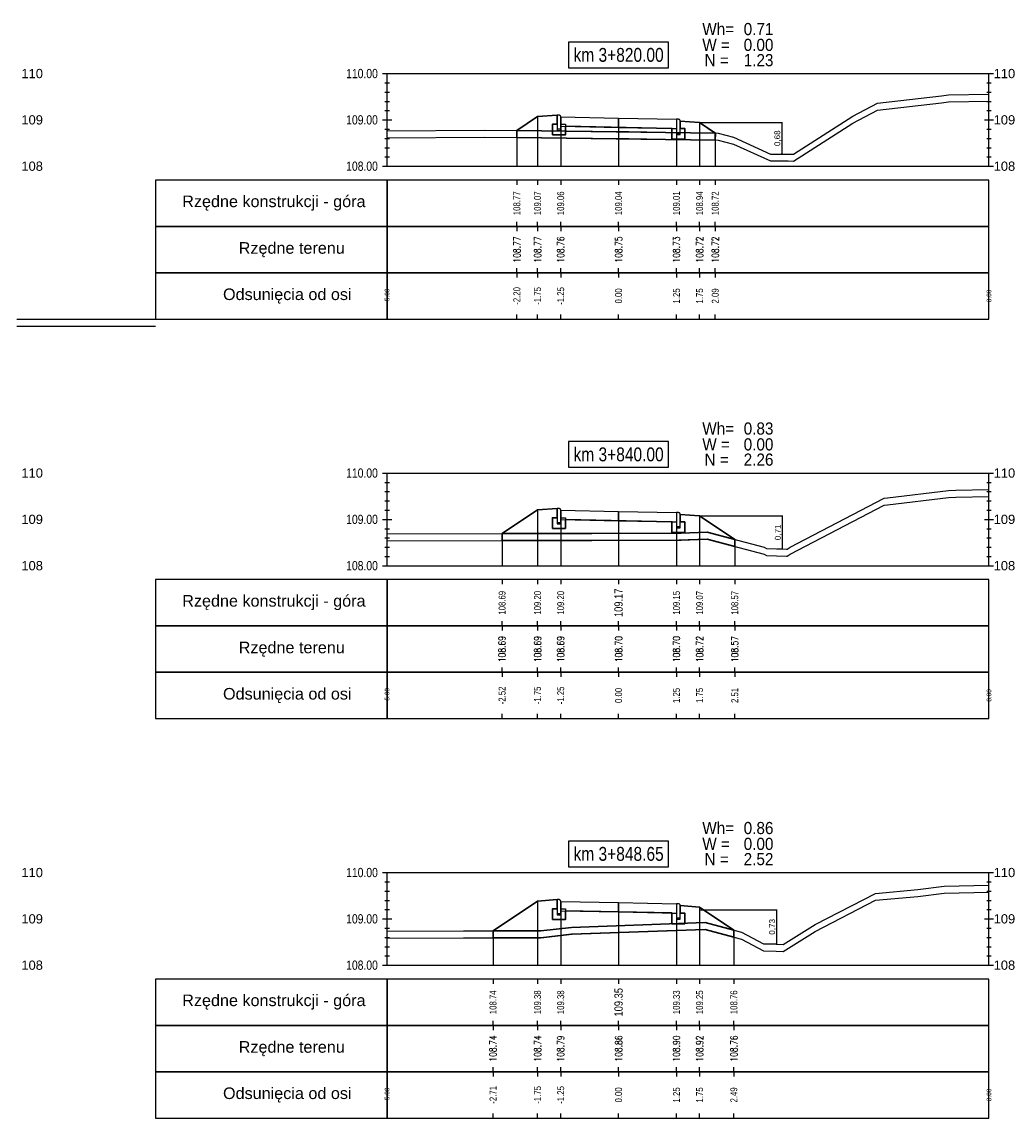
# Model space of a CAD drawing. Extents: x 7537626 to 7538805, y 5722894 to 5725486.
# Tile 103 of 105: x 7538784 to 7538805, y 5725387 to 5725410. Entities that reach past the tile are written whole.
import ezdxf

# ---------------------------------------------------------------- set-up
doc = ezdxf.new("R2010")
doc.units = 0
doc.header["$PDMODE"] = 35
doc.header["$PDSIZE"] = 0.3
for name, color, linetype in [('C-DROGI-PROFILE', 7, 'Continuous'), ('C-DROGI-PROFILE-ETYKIETY', 7, 'Continuous'), ('C-DROGI-PRZEKROJE-ETYKIETY', 7, 'Continuous'), ('C-POPRZECZKA-przekrój', 2, 'Continuous'), ('C-POPRZECZKA-widok', 1, 'Continuous')]:
    doc.layers.add(name, color=color, linetype=linetype)
for name, color, linetype, true_color in [('C-humus', 7, 'Continuous', 0x003df5), ('C-Teren', 7, 'Continuous', 0x008521), ('poprzeczki', 7, 'Continuous', 0x0000d6)]:
    doc.layers.add(name, color=color, linetype=linetype, true_color=true_color)
doc.layers.add('D-1.pow. hum.', color=7, linetype='Continuous', lineweight=30, plot=False)
doc.layers.add('D-3.nasyp', color=4, linetype='Continuous', lineweight=30, plot=False)
doc.layers.add('D-roboty-ziemne-opis', color=2, linetype='Continuous', lineweight=30)
doc.styles.add('2mm08', font='arial.ttf', dxfattribs={"width": 0.8})
doc.styles.add('opis_50', font='arial.ttf', dxfattribs={"height": 0.125})
doc.styles.get("Standard").update_dxf_attribs({"font": 'arial.ttf'})
doc.dimstyles.new('OPIS_50', dxfattribs={"dimscale": 0.5, "dimtxt": 0.125, "dimasz": 0.25, "dimexe": 0.1, "dimexo": 0.15, "dimgap": 0.1, "dimtad": 1, "dimzin": 0, "dimtxsty": 'opis_50', "dimblk": 'ARCHTICK', "dimcen": 0.15, "dimdle": 0.1, "dimaunit": 2, "dimadec": 4, "dimazin": 0, "dimtfac": 1, "dimtmove": 0, "dimatfit": 3, "dimfxl": 1, "dimarcsym": 0})

# ---------------------------------------------------------------- blocks, each defined once
blk = doc.blocks.new('_ArchTick')
at = {"color": 0, "linetype": 'ByBlock', "const_width": 0.15}
blk.add_lwpolyline([(-0.5, -0.5), (0.5, 0.5)], dxfattribs=at)
blk = doc.blocks.new('*D187')
at = {"layer": 'Defpoints', "color": 0, "transparency": 16777216}
for p in [(7538798.675, 5725408.284), (7538800.204, 5725407.603), (7538800.449, 5725407.603)]:
    blk.add_point(p, dxfattribs=at)
at = {"layer": 'poprzeczki', "color": 0, "lineweight": -2, "transparency": 16777216}
for p, q in [((7538798.69, 5725408.284), (7538800.459, 5725408.284)), ((7538800.449, 5725408.294), (7538800.449, 5725407.593)), ((7538800.219, 5725407.603), (7538800.459, 5725407.603))]:
    blk.add_line(p, q, dxfattribs=at)
at = {"layer": 'poprzeczki', "color": 0, "lineweight": -2, "transparency": 16777216, "xscale": 0.025, "yscale": 0.025, "zscale": 0.025}
for p, rotation in [((7538800.449, 5725408.284), 90), ((7538800.449, 5725407.603), 270)]:
    blk.add_blockref('_ArchTick', p, dxfattribs=dict(at, rotation=rotation))
at = {"layer": 'poprzeczki', "color": 0, "transparency": 16777216, "insert": (7538800.364, 5725407.943), "char_height": 0.125, "attachment_point": 5, "rotation": 90, "style": 'opis_50'}
blk.add_mtext('0,68', dxfattribs=at)
blk = doc.blocks.new('*D188')
at = {"layer": 'Defpoints', "color": 0, "transparency": 16777216}
for p in [(7538798.675, 5725399.791), (7538800.338, 5725399.079), (7538800.459, 5725399.079)]:
    blk.add_point(p, dxfattribs=at)
at = {"layer": 'poprzeczki', "color": 0, "lineweight": -2, "transparency": 16777216}
for p, q in [((7538798.69, 5725399.791), (7538800.469, 5725399.791)), ((7538800.459, 5725399.801), (7538800.459, 5725399.069)), ((7538800.353, 5725399.079), (7538800.469, 5725399.079))]:
    blk.add_line(p, q, dxfattribs=at)
at = {"layer": 'poprzeczki', "color": 0, "lineweight": -2, "transparency": 16777216, "xscale": 0.025, "yscale": 0.025, "zscale": 0.025}
for p, rotation in [((7538800.459, 5725399.791), 90), ((7538800.459, 5725399.079), 270)]:
    blk.add_blockref('_ArchTick', p, dxfattribs=dict(at, rotation=rotation))
at = {"layer": 'poprzeczki', "color": 0, "transparency": 16777216, "insert": (7538800.374, 5725399.435), "char_height": 0.125, "attachment_point": 5, "rotation": 90, "style": 'opis_50'}
blk.add_mtext('0,71', dxfattribs=at)
blk = doc.blocks.new('*D189')
at = {"layer": 'Defpoints', "color": 0, "transparency": 16777216}
for p in [(7538798.675, 5725391.285), (7538800.056, 5725390.551), (7538800.336, 5725390.551)]:
    blk.add_point(p, dxfattribs=at)
at = {"layer": 'poprzeczki', "color": 0, "lineweight": -2, "transparency": 16777216}
for p, q in [((7538798.69, 5725391.285), (7538800.346, 5725391.285)), ((7538800.336, 5725391.295), (7538800.336, 5725390.541)), ((7538800.071, 5725390.551), (7538800.346, 5725390.551))]:
    blk.add_line(p, q, dxfattribs=at)
at = {"layer": 'poprzeczki', "color": 0, "lineweight": -2, "transparency": 16777216, "xscale": 0.025, "yscale": 0.025, "zscale": 0.025}
for p, rotation in [((7538800.336, 5725391.285), 90), ((7538800.336, 5725390.551), 270)]:
    blk.add_blockref('_ArchTick', p, dxfattribs=dict(at, rotation=rotation))
at = {"layer": 'poprzeczki', "color": 0, "transparency": 16777216, "insert": (7538800.251, 5725390.918), "char_height": 0.125, "attachment_point": 5, "rotation": 90, "style": 'opis_50'}
blk.add_mtext('0,73', dxfattribs=at)

msp = doc.modelspace()

# ---------------------------------------------------------------- linework, layer by layer
at = {"layer": 'C-DROGI-PROFILE', "color": 7, "linetype": 'Continuous', "lineweight": -3}
for p, q in [((7538794.728, 5725407.039), (7538794.728, 5725406.939)), ((7538795.175, 5725407.039), (7538795.175, 5725406.939)), ((7538795.675, 5725407.039), (7538795.675, 5725406.939)), ((7538796.925, 5725407.039), (7538796.925, 5725406.939)), ((7538798.175, 5725407.039), (7538798.175, 5725406.939)), ((7538798.675, 5725407.039), (7538798.675, 5725406.939)), ((7538799.013, 5725407.039), (7538799.013, 5725406.939)), ((7538794.728, 5725406.039), (7538794.728, 5725406.139)), ((7538795.175, 5725406.039), (7538795.175, 5725406.139)), ((7538795.675, 5725406.039), (7538795.675, 5725406.139)), ((7538796.925, 5725406.039), (7538796.925, 5725406.139)), ((7538798.175, 5725406.039), (7538798.175, 5725406.139)), ((7538798.675, 5725406.039), (7538798.675, 5725406.139)), ((7538799.013, 5725406.039), (7538799.013, 5725406.139)), ((7538794.728, 5725406.039), (7538794.728, 5725405.939)), ((7538795.175, 5725406.039), (7538795.175, 5725405.939)), ((7538795.675, 5725406.039), (7538795.675, 5725405.939)), ((7538796.925, 5725406.039), (7538796.925, 5725405.939)), ((7538798.175, 5725406.039), (7538798.175, 5725405.939)), ((7538798.675, 5725406.039), (7538798.675, 5725405.939)), ((7538799.013, 5725406.039), (7538799.013, 5725405.939)), ((7538794.728, 5725405.039), (7538794.728, 5725405.139)), ((7538794.728, 5725405.039), (7538794.728, 5725404.939)), ((7538795.175, 5725405.039), (7538795.175, 5725405.139)), ((7538795.175, 5725405.039), (7538795.175, 5725404.939)), ((7538795.675, 5725405.039), (7538795.675, 5725405.139)), ((7538795.675, 5725405.039), (7538795.675, 5725404.939)), ((7538796.925, 5725405.039), (7538796.925, 5725405.139)), ((7538796.925, 5725405.039), (7538796.925, 5725404.939)), ((7538798.175, 5725405.039), (7538798.175, 5725405.139)), ((7538798.175, 5725405.039), (7538798.175, 5725404.939)), ((7538798.675, 5725405.039), (7538798.675, 5725405.139)), ((7538798.675, 5725405.039), (7538798.675, 5725404.939)), ((7538799.013, 5725405.039), (7538799.013, 5725405.139)), ((7538799.013, 5725405.039), (7538799.013, 5725404.939)), ((7538794.728, 5725404.039), (7538794.728, 5725404.139)), ((7538795.175, 5725404.039), (7538795.175, 5725404.139)), ((7538795.675, 5725404.039), (7538795.675, 5725404.139)), ((7538796.925, 5725404.039), (7538796.925, 5725404.139)), ((7538798.175, 5725404.039), (7538798.175, 5725404.139)), ((7538798.675, 5725404.039), (7538798.675, 5725404.139)), ((7538799.013, 5725404.039), (7538799.013, 5725404.139)), ((7538794.409, 5725398.414), (7538794.409, 5725398.314)), ((7538795.175, 5725398.414), (7538795.175, 5725398.314)), ((7538795.675, 5725398.414), (7538795.675, 5725398.314)), ((7538796.925, 5725398.414), (7538796.925, 5725398.314)), ((7538798.175, 5725398.414), (7538798.175, 5725398.314)), ((7538798.675, 5725398.414), (7538798.675, 5725398.314)), ((7538799.435, 5725398.414), (7538799.435, 5725398.314)), ((7538794.409, 5725397.414), (7538794.409, 5725397.514)), ((7538794.409, 5725397.414), (7538794.409, 5725397.314)), ((7538795.175, 5725397.414), (7538795.175, 5725397.514)), ((7538795.175, 5725397.414), (7538795.175, 5725397.314)), ((7538795.675, 5725397.414), (7538795.675, 5725397.514)), ((7538795.675, 5725397.414), (7538795.675, 5725397.314)), ((7538796.925, 5725397.414), (7538796.925, 5725397.514)), ((7538796.925, 5725397.414), (7538796.925, 5725397.314)), ((7538798.175, 5725397.414), (7538798.175, 5725397.514)), ((7538798.175, 5725397.414), (7538798.175, 5725397.314)), ((7538798.675, 5725397.414), (7538798.675, 5725397.514)), ((7538798.675, 5725397.414), (7538798.675, 5725397.314)), ((7538799.435, 5725397.414), (7538799.435, 5725397.514)), ((7538799.435, 5725397.414), (7538799.435, 5725397.314)), ((7538794.409, 5725396.414), (7538794.409, 5725396.514)), ((7538795.175, 5725396.414), (7538795.175, 5725396.514)), ((7538795.675, 5725396.414), (7538795.675, 5725396.514)), ((7538796.925, 5725396.414), (7538796.925, 5725396.514)), ((7538798.175, 5725396.414), (7538798.175, 5725396.514)), ((7538798.675, 5725396.414), (7538798.675, 5725396.514)), ((7538799.435, 5725396.414), (7538799.435, 5725396.514)), ((7538794.409, 5725396.414), (7538794.409, 5725396.314)), ((7538795.175, 5725396.414), (7538795.175, 5725396.314)), ((7538795.675, 5725396.414), (7538795.675, 5725396.314)), ((7538796.925, 5725396.414), (7538796.925, 5725396.314)), ((7538798.175, 5725396.414), (7538798.175, 5725396.314)), ((7538798.675, 5725396.414), (7538798.675, 5725396.314)), ((7538799.435, 5725396.414), (7538799.435, 5725396.314)), ((7538794.409, 5725395.414), (7538794.409, 5725395.514)), ((7538795.175, 5725395.414), (7538795.175, 5725395.514)), ((7538795.675, 5725395.414), (7538795.675, 5725395.514)), ((7538796.925, 5725395.414), (7538796.925, 5725395.514)), ((7538798.175, 5725395.414), (7538798.175, 5725395.514)), ((7538798.675, 5725395.414), (7538798.675, 5725395.514)), ((7538799.435, 5725395.414), (7538799.435, 5725395.514)), ((7538794.213, 5725389.789), (7538794.213, 5725389.689)), ((7538795.175, 5725389.789), (7538795.175, 5725389.689)), ((7538795.675, 5725389.789), (7538795.675, 5725389.689)), ((7538796.925, 5725389.789), (7538796.925, 5725389.689)), ((7538798.175, 5725389.789), (7538798.175, 5725389.689)), ((7538798.675, 5725389.789), (7538798.675, 5725389.689)), ((7538799.415, 5725389.789), (7538799.415, 5725389.689)), ((7538794.213, 5725388.789), (7538794.213, 5725388.889)), ((7538795.175, 5725388.789), (7538795.175, 5725388.889)), ((7538795.675, 5725388.789), (7538795.675, 5725388.889)), ((7538796.925, 5725388.789), (7538796.925, 5725388.889)), ((7538798.175, 5725388.789), (7538798.175, 5725388.889)), ((7538798.675, 5725388.789), (7538798.675, 5725388.889)), ((7538799.415, 5725388.789), (7538799.415, 5725388.889)), ((7538794.213, 5725388.789), (7538794.213, 5725388.689)), ((7538795.175, 5725388.789), (7538795.175, 5725388.689)), ((7538795.675, 5725388.789), (7538795.675, 5725388.689)), ((7538796.925, 5725388.789), (7538796.925, 5725388.689)), ((7538798.175, 5725388.789), (7538798.175, 5725388.689)), ((7538798.675, 5725388.789), (7538798.675, 5725388.689)), ((7538799.415, 5725388.789), (7538799.415, 5725388.689)), ((7538794.213, 5725387.789), (7538794.213, 5725387.889)), ((7538794.213, 5725387.789), (7538794.213, 5725387.689)), ((7538795.175, 5725387.789), (7538795.175, 5725387.889)), ((7538795.175, 5725387.789), (7538795.175, 5725387.689)), ((7538795.675, 5725387.789), (7538795.675, 5725387.889)), ((7538795.675, 5725387.789), (7538795.675, 5725387.689)), ((7538796.925, 5725387.789), (7538796.925, 5725387.889)), ((7538796.925, 5725387.789), (7538796.925, 5725387.689)), ((7538798.175, 5725387.789), (7538798.175, 5725387.889)), ((7538798.175, 5725387.789), (7538798.175, 5725387.689)), ((7538798.675, 5725387.789), (7538798.675, 5725387.889)), ((7538798.675, 5725387.789), (7538798.675, 5725387.689)), ((7538799.415, 5725387.789), (7538799.415, 5725387.889)), ((7538799.415, 5725387.789), (7538799.415, 5725387.689)), ((7538794.213, 5725386.789), (7538794.213, 5725386.889)), ((7538795.175, 5725386.789), (7538795.175, 5725386.889)), ((7538795.675, 5725386.789), (7538795.675, 5725386.889)), ((7538796.925, 5725386.789), (7538796.925, 5725386.889)), ((7538798.175, 5725386.789), (7538798.175, 5725386.889)), ((7538798.675, 5725386.789), (7538798.675, 5725386.889)), ((7538799.415, 5725386.789), (7538799.415, 5725386.889))]:
    msp.add_line(p, q, dxfattribs=at)
at = {"layer": 'C-DROGI-PROFILE', "color": 1, "linetype": 'Continuous', "lineweight": -3}
for points in [[(7538791.925, 5725406.039), (7538791.925, 5725407.039), (7538786.925, 5725407.039), (7538786.925, 5725406.039)], [(7538791.925, 5725406.039), (7538804.925, 5725406.039), (7538804.925, 5725407.039), (7538791.925, 5725407.039)], [(7538791.925, 5725405.039), (7538791.925, 5725406.039), (7538786.925, 5725406.039), (7538786.925, 5725405.039)], [(7538791.925, 5725405.039), (7538804.925, 5725405.039), (7538804.925, 5725406.039), (7538791.925, 5725406.039)], [(7538791.925, 5725404.039), (7538791.925, 5725405.039), (7538786.925, 5725405.039), (7538786.925, 5725404.039)], [(7538791.925, 5725404.039), (7538804.925, 5725404.039), (7538804.925, 5725405.039), (7538791.925, 5725405.039)], [(7538791.925, 5725397.414), (7538791.925, 5725398.414), (7538786.925, 5725398.414), (7538786.925, 5725397.414)], [(7538791.925, 5725397.414), (7538804.925, 5725397.414), (7538804.925, 5725398.414), (7538791.925, 5725398.414)], [(7538791.925, 5725396.414), (7538791.925, 5725397.414), (7538786.925, 5725397.414), (7538786.925, 5725396.414)], [(7538791.925, 5725396.414), (7538804.925, 5725396.414), (7538804.925, 5725397.414), (7538791.925, 5725397.414)], [(7538791.925, 5725395.414), (7538791.925, 5725396.414), (7538786.925, 5725396.414), (7538786.925, 5725395.414)], [(7538791.925, 5725395.414), (7538804.925, 5725395.414), (7538804.925, 5725396.414), (7538791.925, 5725396.414)], [(7538791.925, 5725388.789), (7538791.925, 5725389.789), (7538786.925, 5725389.789), (7538786.925, 5725388.789)], [(7538791.925, 5725388.789), (7538804.925, 5725388.789), (7538804.925, 5725389.789), (7538791.925, 5725389.789)], [(7538791.925, 5725387.789), (7538791.925, 5725388.789), (7538786.925, 5725388.789), (7538786.925, 5725387.789)], [(7538791.925, 5725387.789), (7538804.925, 5725387.789), (7538804.925, 5725388.789), (7538791.925, 5725388.789)], [(7538791.925, 5725386.789), (7538791.925, 5725387.789), (7538786.925, 5725387.789), (7538786.925, 5725386.789)], [(7538791.925, 5725386.789), (7538804.925, 5725386.789), (7538804.925, 5725387.789), (7538791.925, 5725387.789)]]:
    msp.add_3dface(points, dxfattribs=at)
at = {"layer": 'C-DROGI-PRZEKROJE-ETYKIETY', "color": 1, "linetype": 'Continuous', "lineweight": -3}
for p, q in [((7538795.175, 5725408.41), (7538795.175, 5725407.339)), ((7538795.675, 5725408.404), (7538795.675, 5725407.339)), ((7538796.925, 5725408.379), (7538796.925, 5725407.339)), ((7538798.175, 5725408.354), (7538798.175, 5725407.339)), ((7538798.675, 5725408.28), (7538798.675, 5725407.339)), ((7538794.728, 5725408.112), (7538794.728, 5725407.339)), ((7538799.013, 5725408.055), (7538799.013, 5725407.339)), ((7538795.175, 5725399.918), (7538795.175, 5725398.714)), ((7538795.675, 5725399.911), (7538795.675, 5725398.714)), ((7538796.925, 5725399.886), (7538796.925, 5725398.714)), ((7538798.175, 5725399.861), (7538798.175, 5725398.714)), ((7538798.675, 5725399.788), (7538798.675, 5725398.714)), ((7538794.409, 5725399.407), (7538794.409, 5725398.714)), ((7538799.435, 5725399.281), (7538799.435, 5725398.714)), ((7538795.175, 5725391.472), (7538795.175, 5725390.089)), ((7538795.675, 5725391.465), (7538795.675, 5725390.089)), ((7538796.925, 5725391.44), (7538796.925, 5725390.089)), ((7538798.175, 5725391.415), (7538798.175, 5725390.089)), ((7538798.675, 5725391.342), (7538798.675, 5725390.089)), ((7538794.213, 5725390.83), (7538794.213, 5725390.089)), ((7538799.415, 5725390.848), (7538799.415, 5725390.089))]:
    msp.add_line(p, q, dxfattribs=at)
at = {"layer": 'C-humus'}
for p, q in [((7538804.052, 5725408.729), (7538804.925, 5725408.742)), ((7538801.982, 5725408.271), (7538802.514, 5725408.549)), ((7538802.514, 5725408.549), (7538803.899, 5725408.71)), ((7538803.899, 5725408.71), (7538804.052, 5725408.729)), ((7538800.706, 5725407.45), (7538801.982, 5725408.271)), ((7538791.925, 5725407.954), (7538794.023, 5725407.969)), ((7538794.023, 5725407.969), (7538797.144, 5725407.939)), ((7538797.144, 5725407.939), (7538799.076, 5725407.904)), ((7538799.076, 5725407.904), (7538799.408, 5725407.817)), ((7538799.408, 5725407.817), (7538800.204, 5725407.453)), ((7538800.204, 5725407.453), (7538800.587, 5725407.453)), ((7538800.587, 5725407.453), (7538800.706, 5725407.45)), ((7538800.633, 5725398.963), (7538802.664, 5725400.022)), ((7538802.664, 5725400.022), (7538802.735, 5725400.029)), ((7538802.735, 5725400.029), (7538804.047, 5725400.19)), ((7538804.047, 5725400.19), (7538804.21, 5725400.194)), ((7538804.21, 5725400.194), (7538804.925, 5725400.208)), ((7538796.35, 5725399.259), (7538798.274, 5725399.269)), ((7538798.274, 5725399.269), (7538798.836, 5725399.29)), ((7538798.836, 5725399.29), (7538800.07, 5725398.962)), ((7538791.925, 5725399.253), (7538796.35, 5725399.259)), ((7538800.07, 5725398.962), (7538800.121, 5725398.935)), ((7538800.121, 5725398.935), (7538800.554, 5725398.924)), ((7538800.554, 5725398.924), (7538800.568, 5725398.923)), ((7538800.568, 5725398.923), (7538800.633, 5725398.963)), ((7538801.171, 5725390.816), (7538802.472, 5725391.491)), ((7538802.472, 5725391.491), (7538803.387, 5725391.576)), ((7538803.387, 5725391.576), (7538803.959, 5725391.646)), ((7538803.959, 5725391.646), (7538804.925, 5725391.665)), ((7538795.243, 5725390.679), (7538795.906, 5725390.757)), ((7538795.906, 5725390.757), (7538798.798, 5725390.863)), ((7538798.798, 5725390.863), (7538799.58, 5725390.654)), ((7538800.479, 5725390.383), (7538801.171, 5725390.816)), ((7538791.925, 5725390.674), (7538793.576, 5725390.681)), ((7538793.576, 5725390.681), (7538795.243, 5725390.679)), ((7538799.58, 5725390.654), (7538800.056, 5725390.401)), ((7538800.056, 5725390.401), (7538800.331, 5725390.394)), ((7538800.331, 5725390.394), (7538800.479, 5725390.383))]:
    msp.add_line(p, q, dxfattribs=at)
msp.add_lwpolyline([(7538783.925, 5725403.889), (7538786.925, 5725403.889)], dxfattribs=at)
at = {"layer": 'C-POPRZECZKA-przekrój', "color": 2, "linetype": 'Continuous', "lineweight": -3}
for p, q in [((7538794.728, 5725408.112), (7538795.175, 5725408.41)), ((7538795.175, 5725408.41), (7538795.595, 5725408.444)), ((7538795.635, 5725408.444), (7538795.595, 5725408.444)), ((7538795.595, 5725408.444), (7538795.595, 5725408.114)), ((7538795.641, 5725408.443), (7538795.635, 5725408.444)), ((7538795.649, 5725408.441), (7538795.641, 5725408.443)), ((7538795.658, 5725408.437), (7538795.649, 5725408.441)), ((7538795.664, 5725408.432), (7538795.658, 5725408.437)), ((7538795.668, 5725408.427), (7538795.664, 5725408.432)), ((7538795.672, 5725408.419), (7538795.668, 5725408.427)), ((7538795.675, 5725408.411), (7538795.672, 5725408.419)), ((7538795.675, 5725408.404), (7538795.675, 5725408.411)), ((7538795.675, 5725408.404), (7538796.925, 5725408.379)), ((7538795.675, 5725408.404), (7538795.676, 5725408.204)), ((7538795.675, 5725408.114), (7538795.675, 5725408.404)), ((7538795.675, 5725408.404), (7538795.675, 5725408.244)), ((7538796.925, 5725408.179), (7538796.925, 5725408.379)), ((7538796.925, 5725408.379), (7538798.175, 5725408.354)), ((7538798.175, 5725408.354), (7538798.174, 5725408.154)), ((7538798.215, 5725408.354), (7538798.175, 5725408.354)), ((7538798.175, 5725408.354), (7538798.175, 5725408.024)), ((7538798.221, 5725408.353), (7538798.215, 5725408.354)), ((7538798.229, 5725408.351), (7538798.221, 5725408.353)), ((7538798.238, 5725408.347), (7538798.229, 5725408.351)), ((7538798.244, 5725408.342), (7538798.238, 5725408.347)), ((7538798.248, 5725408.337), (7538798.244, 5725408.342)), ((7538798.252, 5725408.329), (7538798.248, 5725408.337)), ((7538798.255, 5725408.321), (7538798.252, 5725408.329)), ((7538798.255, 5725408.314), (7538798.255, 5725408.321)), ((7538798.255, 5725408.024), (7538798.255, 5725408.314)), ((7538798.255, 5725408.314), (7538798.255, 5725408.154)), ((7538798.255, 5725408.314), (7538798.675, 5725408.28)), ((7538798.675, 5725408.28), (7538799.013, 5725408.055)), ((7538795.495, 5725408.014), (7538795.495, 5725408.244)), ((7538795.495, 5725408.244), (7538795.595, 5725408.244)), ((7538795.595, 5725408.244), (7538795.595, 5725408.144)), ((7538795.595, 5725408.144), (7538795.675, 5725408.144)), ((7538795.595, 5725408.114), (7538795.675, 5725408.114)), ((7538795.675, 5725408.244), (7538795.775, 5725408.244)), ((7538795.676, 5725408.204), (7538796.925, 5725408.179)), ((7538795.775, 5725408.244), (7538795.775, 5725408.014)), ((7538796.925, 5725408.179), (7538798.174, 5725408.154)), ((7538798.075, 5725407.924), (7538798.075, 5725408.154)), ((7538798.075, 5725408.154), (7538798.175, 5725408.154)), ((7538798.175, 5725408.154), (7538798.175, 5725408.054)), ((7538798.175, 5725408.054), (7538798.255, 5725408.054)), ((7538798.175, 5725408.024), (7538798.255, 5725408.024)), ((7538798.255, 5725408.154), (7538798.355, 5725408.154)), ((7538798.355, 5725408.154), (7538798.355, 5725407.924)), ((7538795.775, 5725408.014), (7538795.495, 5725408.014)), ((7538798.355, 5725407.924), (7538798.075, 5725407.924)), ((7538794.409, 5725399.407), (7538795.175, 5725399.918)), ((7538795.175, 5725399.918), (7538795.595, 5725399.951)), ((7538795.495, 5725399.521), (7538795.495, 5725399.751)), ((7538795.495, 5725399.751), (7538795.595, 5725399.751)), ((7538795.635, 5725399.951), (7538795.595, 5725399.951)), ((7538795.595, 5725399.951), (7538795.595, 5725399.621)), ((7538795.595, 5725399.751), (7538795.595, 5725399.651)), ((7538795.641, 5725399.951), (7538795.635, 5725399.951)), ((7538795.649, 5725399.949), (7538795.641, 5725399.951)), ((7538795.658, 5725399.945), (7538795.649, 5725399.949)), ((7538795.664, 5725399.94), (7538795.658, 5725399.945)), ((7538795.668, 5725399.934), (7538795.664, 5725399.94)), ((7538795.672, 5725399.927), (7538795.668, 5725399.934)), ((7538795.675, 5725399.919), (7538795.672, 5725399.927)), ((7538795.675, 5725399.911), (7538795.675, 5725399.919)), ((7538795.675, 5725399.911), (7538796.925, 5725399.886)), ((7538795.675, 5725399.911), (7538795.676, 5725399.711)), ((7538795.675, 5725399.621), (7538795.675, 5725399.911)), ((7538795.675, 5725399.911), (7538795.675, 5725399.751)), ((7538795.675, 5725399.751), (7538795.775, 5725399.751)), ((7538795.775, 5725399.751), (7538795.775, 5725399.521)), ((7538796.925, 5725399.686), (7538796.925, 5725399.886)), ((7538796.925, 5725399.886), (7538798.175, 5725399.861)), ((7538798.175, 5725399.861), (7538798.174, 5725399.661)), ((7538798.215, 5725399.861), (7538798.175, 5725399.861)), ((7538798.175, 5725399.861), (7538798.175, 5725399.531)), ((7538798.221, 5725399.861), (7538798.215, 5725399.861)), ((7538798.229, 5725399.859), (7538798.221, 5725399.861)), ((7538798.238, 5725399.855), (7538798.229, 5725399.859)), ((7538798.244, 5725399.85), (7538798.238, 5725399.855)), ((7538798.248, 5725399.844), (7538798.244, 5725399.85)), ((7538798.252, 5725399.837), (7538798.248, 5725399.844)), ((7538798.255, 5725399.829), (7538798.252, 5725399.837)), ((7538798.255, 5725399.821), (7538798.255, 5725399.829)), ((7538798.255, 5725399.531), (7538798.255, 5725399.821)), ((7538798.255, 5725399.821), (7538798.255, 5725399.661)), ((7538798.255, 5725399.821), (7538798.675, 5725399.788)), ((7538798.675, 5725399.788), (7538799.435, 5725399.281)), ((7538795.775, 5725399.521), (7538795.495, 5725399.521)), ((7538795.595, 5725399.651), (7538795.675, 5725399.651)), ((7538795.595, 5725399.621), (7538795.675, 5725399.621)), ((7538795.676, 5725399.711), (7538796.925, 5725399.686)), ((7538796.925, 5725399.686), (7538798.174, 5725399.661)), ((7538798.075, 5725399.431), (7538798.075, 5725399.661)), ((7538798.075, 5725399.661), (7538798.175, 5725399.661)), ((7538798.175, 5725399.661), (7538798.175, 5725399.561)), ((7538798.175, 5725399.561), (7538798.255, 5725399.561)), ((7538798.175, 5725399.531), (7538798.255, 5725399.531)), ((7538798.255, 5725399.661), (7538798.355, 5725399.661)), ((7538798.355, 5725399.661), (7538798.355, 5725399.431)), ((7538798.355, 5725399.431), (7538798.075, 5725399.431)), ((7538794.213, 5725390.83), (7538795.175, 5725391.472)), ((7538795.175, 5725391.472), (7538795.595, 5725391.505)), ((7538795.635, 5725391.505), (7538795.595, 5725391.505)), ((7538795.595, 5725391.505), (7538795.595, 5725391.175)), ((7538795.641, 5725391.505), (7538795.635, 5725391.505)), ((7538795.649, 5725391.503), (7538795.641, 5725391.505)), ((7538795.658, 5725391.499), (7538795.649, 5725391.503)), ((7538795.664, 5725391.494), (7538795.658, 5725391.499)), ((7538795.668, 5725391.488), (7538795.664, 5725391.494)), ((7538795.672, 5725391.481), (7538795.668, 5725391.488)), ((7538795.675, 5725391.473), (7538795.672, 5725391.481)), ((7538795.675, 5725391.465), (7538795.675, 5725391.473)), ((7538795.675, 5725391.465), (7538796.925, 5725391.44)), ((7538795.675, 5725391.465), (7538795.676, 5725391.265)), ((7538795.675, 5725391.175), (7538795.675, 5725391.465)), ((7538795.675, 5725391.465), (7538795.675, 5725391.305)), ((7538795.495, 5725391.075), (7538795.495, 5725391.305)), ((7538795.495, 5725391.305), (7538795.595, 5725391.305)), ((7538795.595, 5725391.305), (7538795.595, 5725391.205)), ((7538795.675, 5725391.305), (7538795.775, 5725391.305)), ((7538795.676, 5725391.265), (7538796.925, 5725391.24)), ((7538795.775, 5725391.305), (7538795.775, 5725391.075)), ((7538796.925, 5725391.24), (7538796.925, 5725391.44)), ((7538796.925, 5725391.44), (7538798.175, 5725391.415)), ((7538796.925, 5725391.24), (7538798.174, 5725391.215)), ((7538798.175, 5725391.415), (7538798.174, 5725391.215)), ((7538798.215, 5725391.415), (7538798.175, 5725391.415)), ((7538798.175, 5725391.415), (7538798.175, 5725391.085)), ((7538798.221, 5725391.415), (7538798.215, 5725391.415)), ((7538798.229, 5725391.413), (7538798.221, 5725391.415)), ((7538798.238, 5725391.409), (7538798.229, 5725391.413)), ((7538798.244, 5725391.404), (7538798.238, 5725391.409)), ((7538798.248, 5725391.398), (7538798.244, 5725391.404)), ((7538798.252, 5725391.391), (7538798.248, 5725391.398)), ((7538798.255, 5725391.383), (7538798.252, 5725391.391)), ((7538798.255, 5725391.375), (7538798.255, 5725391.383)), ((7538798.255, 5725391.085), (7538798.255, 5725391.375)), ((7538798.255, 5725391.375), (7538798.255, 5725391.215)), ((7538798.255, 5725391.375), (7538798.675, 5725391.342)), ((7538798.675, 5725391.342), (7538799.415, 5725390.848)), ((7538795.775, 5725391.075), (7538795.495, 5725391.075)), ((7538795.595, 5725391.205), (7538795.675, 5725391.205)), ((7538795.595, 5725391.175), (7538795.675, 5725391.175)), ((7538798.075, 5725390.985), (7538798.075, 5725391.215)), ((7538798.075, 5725391.215), (7538798.175, 5725391.215)), ((7538798.355, 5725390.985), (7538798.075, 5725390.985)), ((7538798.175, 5725391.215), (7538798.175, 5725391.115)), ((7538798.175, 5725391.115), (7538798.255, 5725391.115)), ((7538798.175, 5725391.085), (7538798.255, 5725391.085)), ((7538798.255, 5725391.215), (7538798.355, 5725391.215)), ((7538798.355, 5725391.215), (7538798.355, 5725390.985))]:
    msp.add_line(p, q, dxfattribs=at)
at = {"layer": 'C-POPRZECZKA-widok', "color": 1, "linetype": 'Continuous', "lineweight": -3}
for p, q in [((7538791.825, 5725409.339), (7538805.025, 5725409.339)), ((7538791.925, 5725407.339), (7538791.925, 5725409.339)), ((7538804.925, 5725407.339), (7538804.925, 5725409.339)), ((7538791.875, 5725409.139), (7538791.975, 5725409.139)), ((7538804.875, 5725409.139), (7538804.975, 5725409.139)), ((7538791.875, 5725408.939), (7538791.975, 5725408.939)), ((7538791.875, 5725408.739), (7538791.975, 5725408.739)), ((7538804.875, 5725408.939), (7538804.975, 5725408.939)), ((7538804.875, 5725408.739), (7538804.975, 5725408.739)), ((7538791.875, 5725408.539), (7538791.975, 5725408.539)), ((7538804.875, 5725408.539), (7538804.975, 5725408.539)), ((7538791.825, 5725408.339), (7538792.025, 5725408.339)), ((7538791.875, 5725408.339), (7538791.975, 5725408.339)), ((7538804.825, 5725408.339), (7538805.025, 5725408.339)), ((7538804.875, 5725408.339), (7538804.975, 5725408.339)), ((7538791.875, 5725408.139), (7538791.975, 5725408.139)), ((7538804.875, 5725408.139), (7538804.975, 5725408.139)), ((7538791.875, 5725407.939), (7538791.975, 5725407.939)), ((7538804.875, 5725407.939), (7538804.975, 5725407.939)), ((7538791.875, 5725407.739), (7538791.975, 5725407.739)), ((7538804.875, 5725407.739), (7538804.975, 5725407.739)), ((7538791.825, 5725407.339), (7538805.025, 5725407.339)), ((7538791.875, 5725407.539), (7538791.975, 5725407.539)), ((7538804.875, 5725407.539), (7538804.975, 5725407.539)), ((7538791.825, 5725400.714), (7538805.025, 5725400.714)), ((7538791.925, 5725398.714), (7538791.925, 5725400.714)), ((7538804.925, 5725398.714), (7538804.925, 5725400.714)), ((7538791.875, 5725400.514), (7538791.975, 5725400.514)), ((7538804.875, 5725400.514), (7538804.975, 5725400.514)), ((7538791.875, 5725400.314), (7538791.975, 5725400.314)), ((7538804.875, 5725400.314), (7538804.975, 5725400.314)), ((7538791.875, 5725400.114), (7538791.975, 5725400.114)), ((7538804.875, 5725400.114), (7538804.975, 5725400.114)), ((7538791.875, 5725399.914), (7538791.975, 5725399.914)), ((7538804.875, 5725399.914), (7538804.975, 5725399.914)), ((7538791.825, 5725399.714), (7538792.025, 5725399.714)), ((7538791.875, 5725399.714), (7538791.975, 5725399.714)), ((7538791.875, 5725399.514), (7538791.975, 5725399.514)), ((7538804.825, 5725399.714), (7538805.025, 5725399.714)), ((7538804.875, 5725399.714), (7538804.975, 5725399.714)), ((7538804.875, 5725399.514), (7538804.975, 5725399.514)), ((7538791.875, 5725399.314), (7538791.975, 5725399.314)), ((7538804.875, 5725399.314), (7538804.975, 5725399.314)), ((7538791.875, 5725399.114), (7538791.975, 5725399.114)), ((7538804.875, 5725399.114), (7538804.975, 5725399.114)), ((7538791.875, 5725398.914), (7538791.975, 5725398.914)), ((7538804.875, 5725398.914), (7538804.975, 5725398.914)), ((7538791.825, 5725398.714), (7538805.025, 5725398.714)), ((7538791.825, 5725392.089), (7538805.025, 5725392.089)), ((7538791.925, 5725390.089), (7538791.925, 5725392.089)), ((7538804.925, 5725390.089), (7538804.925, 5725392.089)), ((7538791.875, 5725391.889), (7538791.975, 5725391.889)), ((7538804.875, 5725391.889), (7538804.975, 5725391.889)), ((7538791.875, 5725391.689), (7538791.975, 5725391.689)), ((7538791.875, 5725391.489), (7538791.975, 5725391.489)), ((7538804.875, 5725391.689), (7538804.975, 5725391.689)), ((7538804.875, 5725391.489), (7538804.975, 5725391.489)), ((7538791.875, 5725391.289), (7538791.975, 5725391.289)), ((7538804.875, 5725391.289), (7538804.975, 5725391.289)), ((7538791.825, 5725391.089), (7538792.025, 5725391.089)), ((7538791.875, 5725391.089), (7538791.975, 5725391.089)), ((7538804.825, 5725391.089), (7538805.025, 5725391.089)), ((7538804.875, 5725391.089), (7538804.975, 5725391.089)), ((7538791.875, 5725390.889), (7538791.975, 5725390.889)), ((7538804.875, 5725390.889), (7538804.975, 5725390.889)), ((7538791.875, 5725390.689), (7538791.975, 5725390.689)), ((7538804.875, 5725390.689), (7538804.975, 5725390.689)), ((7538791.875, 5725390.489), (7538791.975, 5725390.489)), ((7538791.875, 5725390.289), (7538791.975, 5725390.289)), ((7538804.875, 5725390.489), (7538804.975, 5725390.489)), ((7538804.875, 5725390.289), (7538804.975, 5725390.289)), ((7538791.825, 5725390.089), (7538805.025, 5725390.089))]:
    msp.add_line(p, q, dxfattribs=at)
at = {"layer": 'C-POPRZECZKA-widok', "color": 3, "linetype": 'Continuous', "lineweight": -3}
for points in [[(7538795.845, 5725409.464), (7538798.005, 5725409.464), (7538798.005, 5725410.021), (7538795.845, 5725410.021)], [(7538795.845, 5725400.839), (7538798.005, 5725400.839), (7538798.005, 5725401.396), (7538795.845, 5725401.396)], [(7538795.844, 5725392.214), (7538798.006, 5725392.214), (7538798.006, 5725392.771), (7538795.844, 5725392.771)]]:
    msp.add_3dface(points, dxfattribs=at)
at = {"layer": 'C-Teren'}
for p, q in [((7538802.514, 5725408.699), (7538803.899, 5725408.86)), ((7538803.899, 5725408.86), (7538804.052, 5725408.879)), ((7538804.052, 5725408.879), (7538804.925, 5725408.892)), ((7538801.982, 5725408.421), (7538802.514, 5725408.699)), ((7538800.706, 5725407.6), (7538801.982, 5725408.421)), ((7538791.925, 5725408.104), (7538794.023, 5725408.119)), ((7538794.023, 5725408.119), (7538797.144, 5725408.089)), ((7538797.144, 5725408.089), (7538799.076, 5725408.054)), ((7538799.076, 5725408.054), (7538799.408, 5725407.967)), ((7538799.408, 5725407.967), (7538800.204, 5725407.603)), ((7538800.204, 5725407.603), (7538800.587, 5725407.603)), ((7538800.587, 5725407.603), (7538800.706, 5725407.6)), ((7538802.735, 5725400.179), (7538804.047, 5725400.34)), ((7538804.047, 5725400.34), (7538804.21, 5725400.344)), ((7538804.21, 5725400.344), (7538804.925, 5725400.358)), ((7538800.633, 5725399.113), (7538802.664, 5725400.172)), ((7538802.664, 5725400.172), (7538802.735, 5725400.179)), ((7538791.925, 5725399.403), (7538796.35, 5725399.409)), ((7538796.35, 5725399.409), (7538798.274, 5725399.419)), ((7538798.274, 5725399.419), (7538798.836, 5725399.44)), ((7538798.836, 5725399.44), (7538800.07, 5725399.112)), ((7538800.07, 5725399.112), (7538800.121, 5725399.085)), ((7538800.121, 5725399.085), (7538800.554, 5725399.074)), ((7538800.554, 5725399.074), (7538800.568, 5725399.073)), ((7538800.568, 5725399.073), (7538800.633, 5725399.113)), ((7538802.472, 5725391.641), (7538803.387, 5725391.726)), ((7538803.387, 5725391.726), (7538803.959, 5725391.796)), ((7538803.959, 5725391.796), (7538804.925, 5725391.815)), ((7538801.171, 5725390.966), (7538802.472, 5725391.641)), ((7538795.906, 5725390.907), (7538798.798, 5725391.013)), ((7538798.798, 5725391.013), (7538799.58, 5725390.804)), ((7538791.925, 5725390.824), (7538793.576, 5725390.831)), ((7538793.576, 5725390.831), (7538795.243, 5725390.829)), ((7538795.243, 5725390.829), (7538795.906, 5725390.907)), ((7538799.58, 5725390.804), (7538800.056, 5725390.551)), ((7538800.479, 5725390.533), (7538801.171, 5725390.966)), ((7538800.056, 5725390.551), (7538800.331, 5725390.544)), ((7538800.331, 5725390.544), (7538800.479, 5725390.533))]:
    msp.add_line(p, q, dxfattribs=at)
at = {"layer": 'C-Teren', "color": 98, "true_color": 0x006100}
msp.add_lwpolyline([(7538783.925, 5725404.039), (7538786.925, 5725404.039)], dxfattribs=at)
at = {"layer": 'D-1.pow. hum.'}
for points in [[(7538794.728, 5725408.112), (7538794.727, 5725407.962), (7538799.013, 5725407.905), (7538799.013, 5725408.055), (7538794.728, 5725408.112)], [(7538794.409, 5725399.407), (7538794.409, 5725399.257), (7538798.224, 5725399.269), (7538798.836, 5725399.29), (7538799.435, 5725399.131), (7538799.435, 5725399.281), (7538798.836, 5725399.44), (7538798.274, 5725399.419), (7538794.409, 5725399.407)], [(7538794.213, 5725390.83), (7538794.213, 5725390.68), (7538795.243, 5725390.679), (7538795.906, 5725390.757), (7538798.798, 5725390.863), (7538799.415, 5725390.698), (7538799.415, 5725390.848), (7538798.798, 5725391.013), (7538795.906, 5725390.907), (7538795.243, 5725390.829), (7538794.213, 5725390.83)]]:
    msp.add_lwpolyline(points, dxfattribs=at)
at = {"layer": 'D-3.nasyp'}
for points in [[(7538795.495, 5725408.014), (7538795.495, 5725408.244), (7538795.595, 5725408.244), (7538795.595, 5725408.444), (7538795.175, 5725408.41), (7538794.728, 5725408.112), (7538794.728, 5725407.962), (7538799.013, 5725407.905), (7538799.015, 5725408.055), (7538798.675, 5725408.28), (7538798.255, 5725408.314), (7538798.255, 5725408.169), (7538798.255, 5725408.154), (7538798.355, 5725408.154), (7538798.355, 5725407.924), (7538798.075, 5725407.929), (7538798.075, 5725408.154), (7538795.775, 5725408.202), (7538795.775, 5725408.014), (7538795.495, 5725408.014)], [(7538795.495, 5725399.521), (7538795.495, 5725399.751), (7538795.595, 5725399.751), (7538795.595, 5725399.951), (7538795.175, 5725399.918), (7538794.409, 5725399.407), (7538794.409, 5725399.257), (7538796.35, 5725399.259), (7538798.274, 5725399.269), (7538798.836, 5725399.29), (7538799.435, 5725399.131), (7538799.435, 5725399.281), (7538798.675, 5725399.788), (7538798.255, 5725399.821), (7538798.255, 5725399.661), (7538798.355, 5725399.661), (7538798.355, 5725399.431), (7538798.075, 5725399.431), (7538798.075, 5725399.663), (7538795.775, 5725399.709), (7538795.775, 5725399.521), (7538795.495, 5725399.521)], [(7538795.495, 5725391.075), (7538795.495, 5725391.305), (7538795.595, 5725391.305), (7538795.595, 5725391.505), (7538795.175, 5725391.472), (7538794.213, 5725390.83), (7538794.213, 5725390.68), (7538795.243, 5725390.679), (7538795.923, 5725390.758), (7538798.798, 5725390.863), (7538799.415, 5725390.698), (7538799.415, 5725390.848), (7538798.675, 5725391.342), (7538798.255, 5725391.375), (7538798.255, 5725391.215), (7538798.355, 5725391.215), (7538798.355, 5725390.985), (7538798.075, 5725390.985), (7538798.075, 5725391.217), (7538795.775, 5725391.263), (7538795.775, 5725391.075), (7538795.495, 5725391.075)]]:
    msp.add_lwpolyline(points, dxfattribs=at)

# ---------------------------------------------------------------- texts
at = {"layer": 'C-DROGI-PROFILE', "color": 2}
for s, p in [('Rzędne konstrukcji - góra', (7538787.5, 5725406.456)), ('Rzędne terenu', (7538788.72, 5725405.45)), ('Odsunięcia od osi', (7538788.381, 5725404.45)), ('Rzędne konstrukcji - góra', (7538787.5, 5725397.831)), ('Rzędne terenu', (7538788.72, 5725396.825)), ('Odsunięcia od osi', (7538788.381, 5725395.825)), ('Rzędne konstrukcji - góra', (7538787.5, 5725389.206)), ('Rzędne terenu', (7538788.72, 5725388.2)), ('Odsunięcia od osi', (7538788.381, 5725387.2))]:
    msp.add_text(s, height=0.25, dxfattribs=at).set_placement(p)
at = {"layer": 'C-DROGI-PROFILE-ETYKIETY', "color": 1, "linetype": 'Continuous', "lineweight": -3, "attachment_point": 5, "rotation": 90, "style": '2mm08'}
for s, insert, char_height in [('108.77', (7538794.728, 5725406.539), 0.15), ('109.07', (7538795.175, 5725406.539), 0.15), ('109.06', (7538795.675, 5725406.539), 0.15), ('109.04', (7538796.925, 5725406.539), 0.15), ('108.94', (7538798.675, 5725406.539), 0.15), ('108.72', (7538799.013, 5725406.539), 0.15), ('109.01', (7538798.175, 5725406.539), 0.15), ('{\\Fsimplex.shx|c238;108.77}', (7538794.728, 5725405.539), 0.15), ('{\\Fsimplex.shx|c238;108.77}', (7538795.175, 5725405.539), 0.15), ('{\\Fsimplex.shx|c238;108.76}', (7538795.675, 5725405.539), 0.15), ('{\\Fsimplex.shx|c238;108.75}', (7538796.925, 5725405.539), 0.15), ('{\\Fsimplex.shx|c238;108.73}', (7538798.175, 5725405.539), 0.15), ('{\\Fsimplex.shx|c238;108.72}', (7538798.675, 5725405.539), 0.15), ('{\\Fsimplex.shx|c238;108.72}', (7538799.013, 5725405.539), 0.15), ('-2.20', (7538794.728, 5725404.539), 0.15), ('-1.75', (7538795.175, 5725404.539), 0.15), ('-1.25', (7538795.675, 5725404.539), 0.15), ('0.00', (7538796.925, 5725404.539), 0.15), ('1.25', (7538798.175, 5725404.539), 0.15), ('1.75', (7538798.675, 5725404.539), 0.15), ('2.09', (7538799.013, 5725404.539), 0.15), ('108.69', (7538794.409, 5725397.914), 0.15), ('109.20', (7538795.175, 5725397.914), 0.15), ('109.20', (7538795.675, 5725397.914), 0.15), ('109.17', (7538796.925, 5725397.914), 0.18), ('109.15', (7538798.175, 5725397.914), 0.15), ('109.07', (7538798.675, 5725397.914), 0.15), ('108.57', (7538799.435, 5725397.914), 0.15), ('{\\Fsimplex.shx|c238;108.69}', (7538794.409, 5725396.914), 0.15), ('{\\Fsimplex.shx|c238;108.69}', (7538795.175, 5725396.914), 0.15), ('{\\Fsimplex.shx|c238;108.69}', (7538795.675, 5725396.914), 0.15), ('{\\Fsimplex.shx|c238;108.70}', (7538796.925, 5725396.914), 0.15), ('{\\Fsimplex.shx|c238;108.70}', (7538798.175, 5725396.914), 0.15), ('{\\Fsimplex.shx|c238;108.72}', (7538798.675, 5725396.914), 0.15), ('{\\Fsimplex.shx|c238;108.57}', (7538799.435, 5725396.914), 0.15), ('-2.52', (7538794.409, 5725395.914), 0.15), ('-1.75', (7538795.175, 5725395.914), 0.15), ('-1.25', (7538795.675, 5725395.914), 0.15), ('0.00', (7538796.925, 5725395.914), 0.15), ('1.25', (7538798.175, 5725395.914), 0.15), ('1.75', (7538798.675, 5725395.914), 0.15), ('2.51', (7538799.435, 5725395.914), 0.15), ('108.74', (7538794.213, 5725389.289), 0.15), ('109.38', (7538795.175, 5725389.289), 0.15), ('109.38', (7538795.675, 5725389.289), 0.15), ('109.35', (7538796.925, 5725389.289), 0.18), ('109.33', (7538798.175, 5725389.289), 0.15), ('109.25', (7538798.675, 5725389.289), 0.15), ('108.76', (7538799.415, 5725389.289), 0.15), ('{\\Fsimplex.shx|c238;108.74}', (7538794.213, 5725388.289), 0.15), ('{\\Fsimplex.shx|c238;108.74}', (7538795.175, 5725388.289), 0.15), ('{\\Fsimplex.shx|c238;108.79}', (7538795.675, 5725388.289), 0.15), ('{\\Fsimplex.shx|c238;108.86}', (7538796.925, 5725388.289), 0.15), ('{\\Fsimplex.shx|c238;108.90}', (7538798.175, 5725388.289), 0.15), ('{\\Fsimplex.shx|c238;108.92}', (7538798.675, 5725388.289), 0.15), ('{\\Fsimplex.shx|c238;108.76}', (7538799.415, 5725388.289), 0.15), ('-2.71', (7538794.213, 5725387.289), 0.15), ('-1.75', (7538795.175, 5725387.289), 0.15), ('-1.25', (7538795.675, 5725387.289), 0.15), ('0.00', (7538796.925, 5725387.289), 0.15), ('1.25', (7538798.175, 5725387.289), 0.15), ('1.75', (7538798.675, 5725387.289), 0.15), ('2.49', (7538799.415, 5725387.289), 0.15)]:
    msp.add_mtext(s, dxfattribs=dict(at, insert=insert, char_height=char_height))
at = {"layer": 'C-DROGI-PROFILE-ETYKIETY', "color": 7, "linetype": 'Continuous', "lineweight": -3, "char_height": 0.1, "attachment_point": 5, "rotation": 90, "style": '2mm08'}
for s, insert in [('-5.00', (7538791.925, 5725404.539)), ('8.00', (7538804.925, 5725404.539)), ('-5.00', (7538791.925, 5725395.914)), ('8.00', (7538804.925, 5725395.914)), ('-5.00', (7538791.925, 5725387.289)), ('8.00', (7538804.925, 5725387.289))]:
    msp.add_mtext(s, dxfattribs=dict(at, insert=insert))
at = {"layer": 'C-POPRZECZKA-widok', "color": 3, "linetype": 'Continuous', "lineweight": -3, "char_height": 0.3, "attachment_point": 8, "style": '2mm08'}
for s, insert in [('km 3+820.00', (7538796.925, 5725409.589)), ('km 3+840.00', (7538796.925, 5725400.964)), ('km 3+848.65', (7538796.925, 5725392.339))]:
    msp.add_mtext(s, dxfattribs=dict(at, insert=insert))
at = {"layer": 'C-POPRZECZKA-widok', "color": 1, "linetype": 'Continuous', "lineweight": -3, "char_height": 0.2, "attachment_point": 4}
for s, insert in [('110', (7538784.025, 5725409.339)), ('110', (7538805.025, 5725409.339)), ('109', (7538784.025, 5725408.339)), ('109', (7538805.025, 5725408.339)), ('108', (7538784.025, 5725407.339)), ('108', (7538805.025, 5725407.339)), ('110', (7538784.025, 5725400.714)), ('110', (7538805.025, 5725400.714)), ('109', (7538784.025, 5725399.714)), ('109', (7538805.025, 5725399.714)), ('108', (7538784.025, 5725398.714)), ('108', (7538805.025, 5725398.714)), ('110', (7538784.025, 5725392.089)), ('110', (7538805.025, 5725392.089)), ('109', (7538784.025, 5725391.089)), ('109', (7538805.025, 5725391.089)), ('108', (7538784.025, 5725390.089)), ('108', (7538805.025, 5725390.089))]:
    msp.add_mtext(s, dxfattribs=dict(at, insert=insert))
at = {"layer": 'C-POPRZECZKA-widok', "color": 1, "linetype": 'Continuous', "lineweight": -3, "char_height": 0.2, "attachment_point": 6, "style": '2mm08'}
for s, insert in [('110.00', (7538791.725, 5725409.339)), ('109.00', (7538791.725, 5725408.339)), ('108.00', (7538791.725, 5725407.339)), ('110.00', (7538791.725, 5725400.714)), ('109.00', (7538791.725, 5725399.714)), ('108.00', (7538791.725, 5725398.714)), ('110.00', (7538791.725, 5725392.089)), ('109.00', (7538791.725, 5725391.089)), ('108.00', (7538791.725, 5725390.089))]:
    msp.add_mtext(s, dxfattribs=dict(at, insert=insert))
at = {"layer": 'D-roboty-ziemne-opis', "lineweight": 25, "width": 0.9}
for s, p in [('Wh=', (7538798.733, 5725410.17)), ('0.71', (7538799.627, 5725410.17)), ('W =', (7538798.733, 5725409.828)), ('0.00', (7538799.627, 5725409.828)), ('N =', (7538798.781, 5725409.499)), ('1.23', (7538799.627, 5725409.499)), ('Wh=', (7538798.733, 5725401.545)), ('0.83', (7538799.627, 5725401.545)), ('W =', (7538798.733, 5725401.203)), ('0.00', (7538799.627, 5725401.203)), ('N =', (7538798.781, 5725400.874)), ('2.26', (7538799.627, 5725400.874)), ('Wh=', (7538798.733, 5725392.92)), ('0.86', (7538799.627, 5725392.92)), ('W =', (7538798.733, 5725392.578)), ('0.00', (7538799.627, 5725392.578)), ('N =', (7538798.781, 5725392.249)), ('2.52', (7538799.627, 5725392.249))]:
    msp.add_text(s, height=0.2625, dxfattribs=at).set_placement(p)

# ---------------------------------------------------------------- dimensions: what is measured, and where the dimension line sits
at = {"layer": 'poprzeczki'}
for base, p1, p2, picture, middle in [((7538800.449, 5725407.603), (7538798.675, 5725408.284), (7538800.204, 5725407.603), '*D187', (7538800.364, 5725407.943)), ((7538800.459, 5725399.079), (7538798.675, 5725399.791), (7538800.338, 5725399.079), '*D188', (7538800.374, 5725399.435)), ((7538800.336, 5725390.551), (7538798.675, 5725391.285), (7538800.056, 5725390.551), '*D189', (7538800.251, 5725390.918))]:
    dim = msp.add_linear_dim(base=base, p1=p1, p2=p2, angle=90, dimstyle='OPIS_50', override={"dimscale": 0.1}, dxfattribs=at)
    dim.commit()
    dim.dimension.update_dxf_attribs({"geometry": picture, "text_midpoint": middle})

doc.saveas('drawing.dxf')
